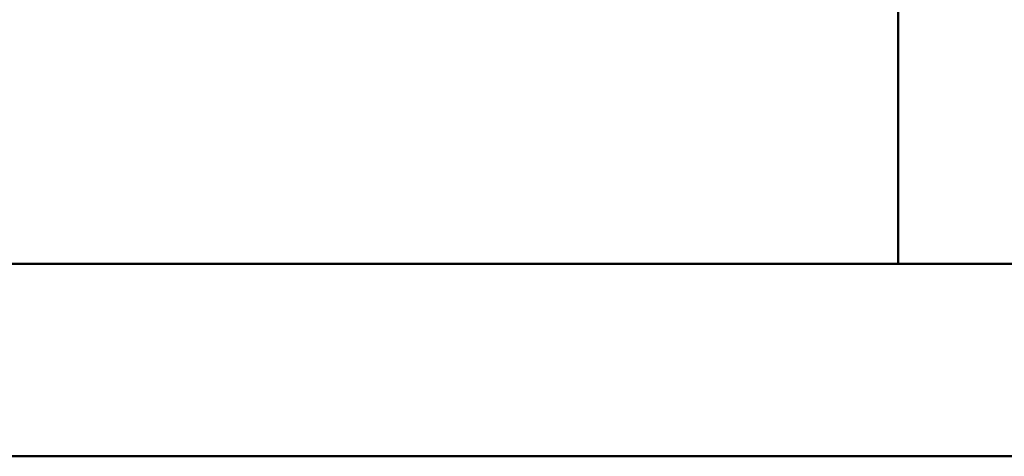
# Model space of a CAD drawing. Header units: millimetres. Extents: x 106 to 21007, y 2709 to 43947.
# Tile 9 of 31: x 14211 to 14722, y 40076 to 40303. Entities that reach past the tile are written whole.
import ezdxf

# ---------------------------------------------------------------- set-up
doc = ezdxf.new("R2010")
doc.units = ezdxf.units.MM
doc.layers.add('A-WALL-____-MCUT', color=113, linetype='Continuous', lineweight=50)
doc.layers.add('A-WALL-____-OTLN', color=113, linetype='Continuous', lineweight=20)

# ---------------------------------------------------------------- blocks, each defined once
blk = doc.blocks.new('Прямая форма - 83 new-610915-В_Этаж 04_Вентиляция')
at = {"layer": 'A-WALL-____-MCUT', "color": 53}
for p, q in [((1843.81, 50), (0, 50)), ((0, 50), (0, -50))]:
    blk.add_line(p, q, dxfattribs=at)
blk = doc.blocks.new('Прямая форма - SW - 013-610916-В_Этаж 04_Вентиляция')
blk.add_blockref('Прямая форма - 83 new-610915-В_Этаж 04_Вентиляция', (0, 0))
blk = doc.blocks.new('Прямая форма - 83 new-611801-В_Этаж 04_Вентиляция')
at = {"layer": 'A-WALL-____-MCUT', "color": 53}
for p, q in [((3000, 0), (1700, 0)), ((1700, -100), (3000, -100))]:
    blk.add_line(p, q, dxfattribs=at)
blk = doc.blocks.new('Прямая форма - SW - 007-611802-В_Этаж 04_Вентиляция')
blk.add_blockref('Прямая форма - 83 new-611801-В_Этаж 04_Вентиляция', (0, 0))
blk = doc.blocks.new('83 new_ifc_RVT-1-В_Этаж 04_Вентиляция')
at = {"layer": 'A-WALL-____-OTLN', "color": 253, "lineweight": 9, "rotation": 90}
blk.add_blockref('Прямая форма - SW - 013-610916-В_Этаж 04_Вентиляция', (25560.28, 40175.83), dxfattribs=at)
at = {"layer": 'A-WALL-____-OTLN', "color": 253, "lineweight": 9}
blk.add_blockref('Прямая форма - SW - 007-611802-В_Этаж 04_Вентиляция', (23210.28, 40175.83), dxfattribs=at)

msp = doc.modelspace()

# ---------------------------------------------------------------- block references
at = {"lineweight": 9}
msp.add_blockref('83 new_ifc_RVT-1-В_Этаж 04_Вентиляция', (-10843.33, 0), dxfattribs=at)

doc.saveas('drawing.dxf')
